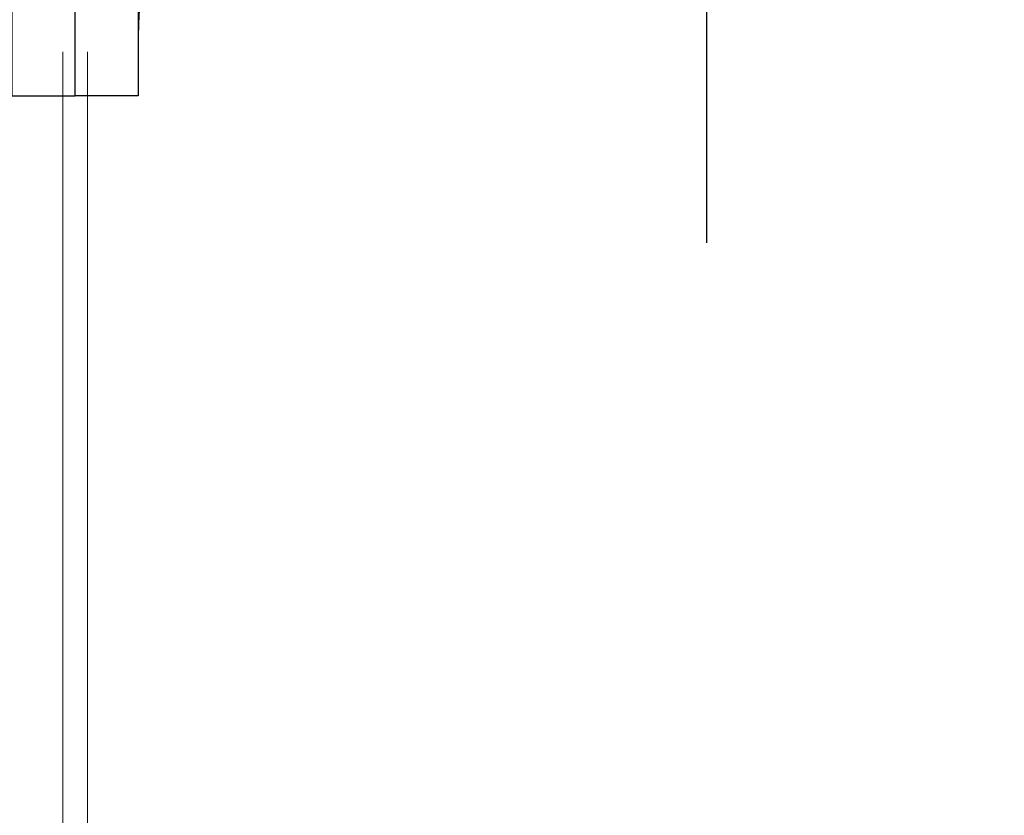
# Model space of a CAD drawing. Header units: inches. Extents: x 27484 to 71626, y -45113 to 39.
# Tile 15 of 256: x 33896 to 33975, y -40184 to -40120. Entities that reach past the tile are written whole.
import ezdxf

# ---------------------------------------------------------------- set-up
doc = ezdxf.new("R2010")
doc.units = ezdxf.units.IN
doc.header["$LTSCALE"] = 50
doc.header["$MEASUREMENT"] = 0
for name, color, linetype, lineweight in [('A-SCIANY', 5, 'Continuous', 18), ('A-SLUSARKA', 4, 'Continuous', 13), ('R-MET-DRZ', 7, 'Continuous', 15)]:
    doc.layers.add(name, color=color, linetype=linetype, lineweight=lineweight)
for name, color, linetype in [('S-DRZ-', 7, 'Continuous'), ('S-DRZ-O', 7, 'Continuous'), ('S-DRZ-WEGAR', 7, 'Continuous')]:
    doc.layers.add(name, color=color, linetype=linetype)

# ---------------------------------------------------------------- blocks, each defined once
blk = doc.blocks.new('D90-L-DL')
at = {"layer": 'S-DRZ-'}
blk.add_arc((-45, 0), 90, 270, 0, dxfattribs=at)
at = {"layer": 'S-DRZ-O'}
blk.add_line((0, 15.119), (0, -15.119), dxfattribs=at)
at = {"layer": 'S-DRZ-WEGAR'}
for points in [[(-50, -3.5), (-45, -3.5), (-45, 3.5), (-50, 3.5)], [(45, 3.5), (50, 3.5), (50, -3.5), (45, -3.5)]]:
    blk.add_lwpolyline(points, close=True, dxfattribs=at)
blk = doc.blocks.new('A$C07123322')
at = {"layer": 'A-SLUSARKA', "xscale": 1.020000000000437, "yscale": 1.020000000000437, "zscale": 1.020000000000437, "rotation": 270}
blk.add_blockref('D90-L-DL', (40.577, -45.9), dxfattribs=at)

msp = doc.modelspace()

# ---------------------------------------------------------------- linework, layer by layer
at = {"layer": 'A-SCIANY', "ltscale": 3}
for p, q in [((33899.48246, -40122.59555), (33899.48246, -40252.59555)), ((33901.48246, -40122.59555), (33901.48246, -40252.59555))]:
    msp.add_line(p, q, dxfattribs=at)

# ---------------------------------------------------------------- block references
at = {"layer": 'R-MET-DRZ', "rotation": 270}
for p in [(33895.38246, -40082.01894), (33997.38246, -40082.01894)]:
    msp.add_blockref('A$C07123322', p, dxfattribs=at)

doc.saveas('drawing.dxf')
